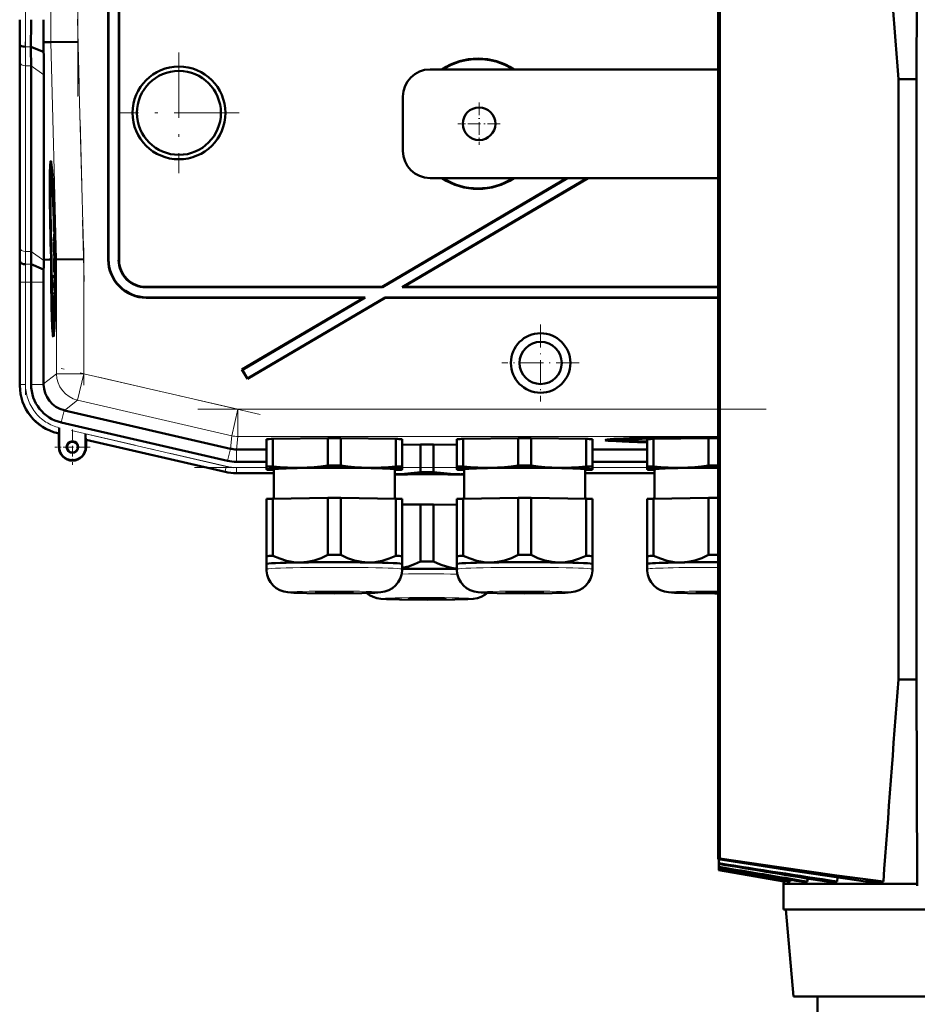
# Model space of a CAD drawing. Extents: x -1358 to 1757, y -1513 to 612.
# Tile 81 of 85: x 1187 to 1353, y 210 to 391. Entities that reach past the tile are written whole.
import ezdxf

# ---------------------------------------------------------------- set-up
doc = ezdxf.new("R2010")
doc.units = 0
doc.linetypes.add('DASHDOT', pattern=[18.5, 12, -3, 0.5, -3])

msp = doc.modelspace()

# ---------------------------------------------------------------- linework, layer by layer
at = {"color": 7, "linetype": 'DASHDOT', "lineweight": 18}
for p, q in [((1198.17, 496.55), (1198.17, 376.6)), ((1188.51, 381.55), (1188.51, 491.61)), ((1198.06, 390.81), (1199.32, 342.59)), ((1216.73, 384.67), (1216.73, 362.48)), ((1227.83, 373.58), (1205.63, 373.58)), ((1199.22, 348.78), (1199.22, 323.51)), ((1188.51, 321.75), (1188.51, 344.31)), ((1231.7, 318.12), (1195.1, 326.57)), ((1324.73, 319.07), (1218.75, 319.07)), ((1196.97, 315.15), (1228.27, 307.92)), ((1219.61, 308.36), (1311.85, 308.36))]:
    msp.add_line(p, q, dxfattribs=at)
at = {"color": 7, "lineweight": 18}
for p, q in [((1193.17, 486.56), (1193.17, 386.6)), ((1198.17, 386.66), (1198.17, 486.49)), ((1189.51, 385.75), (1188.49, 385.75)), ((1193.17, 386.6), (1194.22, 346.61)), ((1199.22, 346.67), (1198.17, 386.66)), ((1187.51, 382.92), (1187.51, 348.77)), ((1189.54, 382.23), (1188.51, 382.23)), ((1188.51, 348.09), (1188.51, 382.23)), ((1191.89, 380.57), (1189.54, 382.23)), ((1189.54, 348.09), (1188.51, 348.09)), ((1191.89, 346.43), (1189.54, 348.09)), ((1187.5, 346.58), (1187.45, 346.58)), ((1194.22, 346.61), (1194.22, 325.61)), ((1199.22, 325.61), (1199.22, 346.67)), ((1203.73, 346.57), (1203.8, 346.64)), ((1205.73, 346.57), (1205.66, 346.5)), ((1189.56, 345.75), (1188.53, 345.75)), ((1187.51, 342.43), (1187.48, 342.43)), ((1188.51, 342.43), (1187.51, 342.43)), ((1187.51, 323.63), (1187.51, 342.43)), ((1188.51, 342.43), (1189.54, 342.43)), ((1188.51, 323.63), (1188.51, 342.43)), ((1191.84, 342.43), (1189.54, 342.43)), ((1210.66, 341.51), (1210.73, 341.58)), ((1210.72, 339.58), (1210.79, 339.65)), ((1194.22, 325.61), (1191.84, 323.72)), ((1194.22, 325.61), (1199.22, 325.61)), ((1199.22, 325.61), (1198.09, 320.74)), ((1227.58, 319.07), (1199.22, 325.61)), ((1187.51, 323.63), (1187.48, 323.63)), ((1187.51, 323.63), (1188.51, 323.63)), ((1191.84, 323.63), (1189.54, 323.63)), ((1195.71, 318.85), (1198.09, 320.74)), ((1226.46, 314.2), (1198.09, 320.74)), ((1195.63, 318.87), (1195.11, 316.63)), ((1227.58, 319.07), (1226.46, 314.2)), ((1227.58, 319.07), (1227.58, 314.07)), ((1227.58, 319.07), (1315.9, 319.07)), ((1194.65, 314.66), (1194.65, 314.62)), ((1194.68, 314.65), (1194.65, 314.66)), ((1225.45, 308.57), (1199.58, 314.55)), ((1199.61, 313.51), (1225.23, 307.6)), ((1226.46, 314.2), (1226.19, 311.82)), ((1227.31, 311.69), (1227.58, 314.07)), ((1315.9, 314.07), (1227.58, 314.07)), ((1194.72, 312.12), (1194.65, 312.12)), ((1199.58, 312.12), (1199.65, 312.12)), ((1226.2, 311.81), (1225.68, 309.57)), ((1227.3, 311.69), (1227.3, 309.39)), ((1225.23, 307.6), (1225.45, 308.57)), ((1227.3, 308.36), (1232.81, 308.36)), ((1227.3, 307.36), (1227.3, 308.36)), ((1292.81, 308.36), (1302.81, 308.36)), ((1225.23, 307.6), (1225.22, 307.56)), ((1227.3, 307.36), (1234.16, 307.36)), ((1227.3, 307.36), (1227.3, 307.33)), ((1291.46, 307.36), (1304.16, 307.36))]:
    msp.add_line(p, q, dxfattribs=at)
at = {"color": 7, "lineweight": 50}
for p, q in [((1203.73, 346.57), (1203.73, 435.58)), ((1203.8, 346.64), (1203.8, 435.65)), ((1205.66, 435.65), (1205.66, 346.5)), ((1205.73, 435.58), (1205.73, 346.57)), ((1315.9, 417.17), (1315.9, 236.32)), ((1316.21, 417.17), (1316.21, 236.44)), ((1352.39, 379.81), (1352.51, 417.38)), ((1187.49, 386.15), (1187.45, 386.58)), ((1191.86, 384.78), (1189.51, 385.75)), ((1191.83, 386.58), (1193.17, 386.6)), ((1191.86, 384.78), (1191.83, 386.58)), ((1198.17, 386.66), (1193.17, 386.6)), ((1187.48, 349.51), (1187.48, 383.65)), ((1187.48, 349.51), (1187.48, 383.65)), ((1189.54, 348.09), (1189.54, 382.23)), ((1191.89, 346.58), (1191.89, 380.57)), ((1315.9, 381.58), (1262.93, 381.58)), ((1349.03, 379.81), (1352.39, 379.81)), ((1349.03, 379.81), (1349.03, 269.35)), ((1352.39, 379.81), (1352.39, 269.35)), ((1257.93, 366.58), (1257.93, 376.58)), ((1193.21, 362.94), (1193.41, 362.99)), ((1288.03, 361.58), (1254.12, 341.58)), ((1288.17, 361.58), (1254.14, 341.51)), ((1291.83, 361.58), (1257.8, 341.51)), ((1291.97, 361.58), (1258.06, 341.58)), ((1262.93, 361.58), (1315.9, 361.58)), ((1193.69, 355.49), (1193.7, 354.64)), ((1193.7, 354.64), (1193.73, 354.64)), ((1193.71, 354.69), (1193.72, 354.9)), ((1193.71, 354.69), (1193.73, 354.69)), ((1193.77, 353.52), (1193.76, 353.86)), ((1193.77, 353.67), (1193.77, 353.52)), ((1193.73, 352.99), (1193.76, 352.99)), ((1193.75, 352.27), (1193.73, 352.99)), ((1193.83, 351.55), (1193.74, 350.46)), ((1193.75, 352.27), (1193.8, 352.27)), ((1193.75, 351.78), (1193.75, 352.27)), ((1193.75, 351.78), (1193.83, 351.78)), ((1193.76, 353.03), (1193.77, 352.71)), ((1193.77, 352.71), (1193.78, 352.76)), ((1193.77, 352.71), (1193.81, 352.71)), ((1193.78, 352.83), (1193.81, 352.83)), ((1193.78, 352.76), (1193.78, 352.83)), ((1193.78, 352.76), (1193.81, 352.76)), ((1193.79, 352.32), (1193.8, 351.83)), ((1193.8, 351.83), (1193.83, 351.83)), ((1193.83, 351.55), (1193.83, 351.78)), ((1193.83, 351.55), (1193.84, 351.55)), ((1193.83, 351.14), (1193.83, 351.55)), ((1193.74, 350.05), (1193.83, 351.14)), ((1193.74, 350.46), (1193.74, 350.05)), ((1193.74, 350.05), (1193.89, 350.05)), ((1193.78, 349.8), (1193.89, 349.8)), ((1193.83, 351.14), (1193.85, 351.14)), ((1193.83, 349.8), (1193.83, 350.05)), ((1193.83, 349.61), (1193.84, 348.18)), ((1193.84, 349.61), (1193.83, 349.61)), ((1193.84, 349.61), (1193.9, 349.61)), ((1193.86, 347.78), (1193.84, 349.61)), ((1193.22, 346.6), (1193.17, 348.56)), ((1193.21, 348.56), (1193.27, 346.6)), ((1193.31, 346.6), (1193.26, 348.56)), ((1193.76, 348.53), (1193.81, 348.53)), ((1193.79, 347.83), (1193.76, 348.53)), ((1193.79, 347.83), (1193.81, 347.83)), ((1193.79, 347.33), (1193.79, 347.83)), ((1193.81, 347.88), (1193.81, 347.38)), ((1193.81, 347.38), (1193.86, 347.78)), ((1193.82, 348.67), (1193.84, 348.67)), ((1193.84, 348.18), (1193.82, 347.99)), ((1193.86, 347.78), (1193.95, 347.78)), ((1193.93, 348.57), (1193.97, 346.61)), ((1194, 349.08), (1193.96, 349.07)), ((1193.96, 349.07), (1194, 349.07)), ((1193.98, 348.06), (1194.03, 348.06)), ((1194.03, 348.06), (1193.98, 348.06)), ((1194.02, 346.61), (1193.98, 348.06)), ((1194.03, 348.06), (1194.06, 346.61)), ((1187.54, 346.15), (1187.5, 346.58)), ((1192.85, 346.59), (1191.89, 346.58)), ((1191.89, 346.43), (1191.89, 346.58)), ((1193.22, 346.59), (1192.85, 346.59)), ((1193.27, 346.6), (1193.31, 346.6)), ((1193.77, 346.79), (1193.79, 344.27)), ((1193.78, 346.79), (1193.77, 346.79)), ((1193.78, 346.79), (1193.97, 346.79)), ((1193.8, 344.91), (1193.78, 346.79)), ((1193.79, 347.33), (1193.96, 347.33)), ((1193.81, 347.38), (1193.96, 347.38)), ((1193.84, 346.74), (1193.97, 346.74)), ((1193.97, 346.61), (1194.02, 346.61)), ((1194.22, 346.61), (1194.06, 346.61)), ((1199.22, 346.67), (1194.22, 346.61)), ((1191.85, 344.8), (1189.56, 345.75)), ((1193.79, 344.27), (1193.96, 344.27)), ((1193.8, 344.32), (1193.86, 344.32)), ((1193.82, 345.21), (1193.87, 345.21)), ((1193.86, 344.81), (1193.86, 344.32)), ((1193.86, 344.32), (1193.96, 344.32)), ((1193.88, 345.56), (1193.97, 345.56)), ((1187.48, 323.43), (1187.48, 342.44)), ((1189.54, 323.63), (1189.54, 342.43)), ((1191.84, 323.72), (1191.84, 342.43)), ((1193.8, 343.73), (1193.8, 343.18)), ((1193.9, 343.73), (1193.8, 343.73)), ((1193.8, 343.18), (1193.89, 343.19)), ((1193.89, 343.19), (1193.81, 342.16)), ((1193.84, 342.07), (1193.9, 342.92)), ((1193.9, 343.73), (1193.95, 343.73)), ((1193.9, 342.92), (1193.9, 343.73)), ((1193.9, 342.92), (1193.94, 342.92)), ((1193.81, 342.16), (1193.81, 341.59)), ((1193.81, 341.59), (1193.91, 340.6)), ((1193.82, 340.57), (1193.83, 340.02)), ((1193.91, 340.57), (1193.82, 340.57)), ((1193.83, 341.88), (1193.84, 342.07)), ((1193.83, 341.88), (1193.93, 341.88)), ((1193.84, 341.7), (1193.83, 341.88)), ((1193.91, 340.94), (1193.84, 341.7)), ((1254.14, 341.51), (1210.66, 341.51)), ((1254.12, 341.58), (1210.73, 341.58)), ((1254.14, 341.51), (1254.12, 341.58)), ((1257.8, 341.51), (1258.06, 341.58)), ((1315.9, 341.51), (1257.8, 341.51)), ((1315.9, 341.58), (1258.06, 341.58)), ((1193.83, 340.02), (1193.89, 340.02)), ((1210.72, 339.58), (1250.73, 339.58)), ((1210.79, 339.65), (1250.98, 339.65)), ((1250.73, 339.58), (1228.33, 326.37)), ((1250.98, 339.65), (1228.43, 326.34)), ((1254.66, 339.58), (1229.35, 324.65)), ((1254.65, 339.65), (1229.37, 324.74)), ((1250.73, 339.58), (1250.98, 339.65)), ((1254.65, 339.65), (1315.9, 339.65)), ((1254.66, 339.58), (1254.65, 339.65)), ((1254.66, 339.58), (1315.9, 339.58)), ((1193.64, 334.14), (1193.83, 334.09)), ((1228.43, 326.34), (1228.33, 326.37)), ((1228.33, 326.37), (1229.35, 324.65)), ((1228.43, 326.34), (1229.37, 324.74)), ((1229.37, 324.74), (1229.35, 324.65)), ((1191.84, 323.72), (1191.84, 323.63)), ((1195.63, 318.87), (1195.71, 318.85)), ((1195.71, 318.85), (1226.19, 311.82)), ((1194.72, 315.67), (1194.71, 315.29)), ((1194.71, 315.29), (1194.71, 314.96)), ((1194.72, 312.12), (1194.72, 315.67)), ((1225.68, 309.57), (1195.11, 316.63)), ((1194.65, 314.62), (1194.45, 314.67)), ((1194.68, 314.65), (1194.65, 314.62)), ((1194.65, 312.12), (1194.65, 314.62)), ((1199.58, 314.55), (1199.58, 312.12)), ((1199.65, 313.47), (1199.61, 313.51)), ((1225.22, 307.56), (1199.65, 313.47)), ((1199.65, 313.47), (1199.65, 312.12)), ((1232.81, 308.52), (1232.81, 313.57)), ((1234, 313.62), (1244.12, 313.77)), ((1234, 308.57), (1234, 313.62)), ((1244.12, 308.72), (1244.12, 313.77)), ((1246.5, 313.77), (1256.62, 313.62)), ((1246.5, 308.72), (1246.5, 313.77)), ((1256.62, 308.57), (1256.62, 313.62)), ((1257.81, 308.52), (1257.81, 313.57)), ((1267.81, 308.52), (1267.81, 313.57)), ((1269, 313.62), (1279.12, 313.77)), ((1269, 308.57), (1269, 313.62)), ((1279.12, 308.72), (1279.12, 313.77)), ((1281.5, 313.77), (1291.62, 313.62)), ((1281.5, 308.72), (1281.5, 313.77)), ((1291.62, 308.57), (1291.62, 313.62)), ((1292.81, 308.52), (1292.81, 313.57)), ((1297.19, 313.41), (1297.13, 313.64)), ((1302.81, 308.52), (1302.81, 313.57)), ((1304, 313.62), (1314.12, 313.77)), ((1304, 308.57), (1304, 313.62)), ((1306.12, 313.65), (1306.12, 313.76)), ((1314.12, 308.72), (1314.12, 313.77)), ((1314.81, 313.89), (1314.81, 313.94)), ((1314.81, 313.94), (1314.81, 313.89)), ((1315.81, 313.94), (1315.81, 313.89)), ((1315.81, 313.89), (1315.81, 313.94)), ((1227.3, 311.69), (1227.31, 311.69)), ((1227.31, 311.69), (1232.81, 311.69)), ((1257.81, 312.52), (1261.17, 312.57)), ((1261.17, 307.52), (1261.17, 312.57)), ((1263.54, 312.57), (1267.81, 312.51)), ((1263.54, 307.52), (1263.54, 312.57)), ((1292.81, 311.69), (1302.81, 311.69)), ((1227.3, 309.39), (1232.81, 309.39)), ((1232.81, 308.52), (1232.81, 308.02)), ((1232.81, 308.02), (1232.81, 308)), ((1232.87, 307.98), (1232.81, 308)), ((1234.16, 302.63), (1234.16, 308.02)), ((1256.46, 308.02), (1256.46, 302.63)), ((1257.75, 307.98), (1257.81, 308)), ((1257.81, 308.02), (1257.81, 308.52)), ((1257.81, 308), (1257.81, 308.02)), ((1267.81, 308.52), (1267.81, 308.02)), ((1267.81, 308.02), (1267.81, 308)), ((1267.87, 307.98), (1267.81, 308)), ((1269.16, 302.63), (1269.16, 308.02)), ((1291.46, 308.02), (1291.46, 302.63)), ((1292.75, 307.98), (1292.81, 308)), ((1292.81, 309.39), (1302.81, 309.39)), ((1292.81, 308.02), (1292.81, 308.52)), ((1292.81, 308), (1292.81, 308.02)), ((1302.81, 308.52), (1302.81, 308.02)), ((1302.81, 308.02), (1302.81, 308)), ((1302.87, 307.98), (1302.81, 308)), ((1304.16, 302.63), (1304.16, 308.02)), ((1234.16, 307.33), (1227.3, 307.33)), ((1227.3, 307.33), (1234.16, 307.33)), ((1291.46, 307.33), (1304.16, 307.33)), ((1291.46, 307.33), (1304.16, 307.33)), ((1232.81, 302.57), (1232.81, 292.07)), ((1234, 302.62), (1244.12, 302.78)), ((1234, 302.62), (1234, 292.12)), ((1244.12, 302.78), (1244.12, 292.27)), ((1246.5, 302.78), (1256.62, 302.62)), ((1246.5, 302.78), (1246.5, 292.27)), ((1256.62, 302.62), (1256.62, 292.12)), ((1257.81, 302.57), (1257.81, 292.07)), ((1267.81, 302.57), (1267.81, 292.07)), ((1269, 302.62), (1279.12, 302.78)), ((1269, 302.62), (1269, 292.12)), ((1279.12, 302.78), (1279.12, 292.27)), ((1281.5, 302.78), (1291.62, 302.62)), ((1281.5, 302.78), (1281.5, 292.27)), ((1291.62, 302.62), (1291.62, 292.12)), ((1292.81, 302.57), (1292.81, 292.07)), ((1302.81, 302.57), (1302.81, 292.07)), ((1304, 302.62), (1314.12, 302.78)), ((1304, 302.62), (1304, 292.12)), ((1314.12, 302.78), (1314.12, 292.27)), ((1257.81, 301.53), (1261.17, 301.58)), ((1261.17, 301.58), (1261.17, 291.07)), ((1263.54, 301.58), (1267.81, 301.51)), ((1263.54, 301.58), (1263.54, 291.07)), ((1232.81, 292.07), (1232.81, 290.61)), ((1257.81, 290.61), (1257.81, 292.07)), ((1267.81, 292.07), (1267.81, 290.61)), ((1292.81, 290.61), (1292.81, 292.07)), ((1302.81, 292.07), (1302.81, 290.61)), ((1232.81, 289.66), (1232.81, 290.61)), ((1257.81, 290.61), (1257.81, 289.66)), ((1257.81, 290.61), (1257.81, 290.61)), ((1257.81, 290.6), (1257.81, 290.61)), ((1267.81, 289.66), (1267.81, 290.61)), ((1292.81, 290.61), (1292.81, 289.66)), ((1292.81, 290.61), (1292.81, 290.61)), ((1292.81, 290.6), (1292.81, 290.61)), ((1302.81, 289.66), (1302.81, 290.61)), ((1315.31, 285.21), (1315.9, 285.21)), ((1349.03, 269.35), (1352.39, 269.35)), ((1352.51, 231.78), (1352.39, 269.35)), ((1315.9, 236.32), (1316.21, 236.44)), ((1315.9, 236.32), (1316.04, 236.3)), ((1316.03, 236.3), (1316.03, 235.58)), ((1316.03, 235.58), (1316.03, 235.44)), ((1316.03, 235.44), (1316.03, 234.9)), ((1316.03, 234.9), (1316.03, 234.8)), ((1316.03, 234.47), (1316.03, 234.8)), ((1316.03, 234.47), (1316.03, 234.41)), ((1316.03, 234.41), (1316.03, 234.3)), ((1316.03, 234.41), (1328.64, 232.2)), ((1316.03, 234.3), (1316.03, 234.3)), ((1327.97, 232.2), (1316.03, 234.3)), ((1327.95, 232.2), (1316.03, 234.3)), ((1327.95, 232.2), (1327.93, 231.78)), ((1327.97, 232.2), (1327.95, 232.2)), ((1327.97, 232.31), (1327.97, 232.2)), ((1329.15, 232.2), (1328.64, 232.2)), ((1329.17, 232.54), (1329.15, 232.2)), ((1332.3, 232.2), (1331.2, 232.2)), ((1332.3, 232.2), (1332.28, 232.2)), ((1332.3, 232.2), (1332.33, 232.76)), ((1337.76, 232.2), (1335.84, 232.2)), ((1337.81, 232.95), (1337.76, 232.2)), ((1346.28, 232.2), (1343, 232.2)), ((1327.93, 231.78), (1352.51, 231.78)), ((1327.93, 231.78), (1327.93, 227.08)), ((1352.51, 231.78), (1352.51, 231.43)), ((1352.51, 231.43), (1352.51, 231.43)), ((1327.93, 227.08), (1366.19, 227.08)), ((1329.75, 211.08), (1328.35, 227.08)), ((1329.75, 211.08), (1353.95, 211.08)), ((1334.17, 211.08), (1334.17, 207.08))]:
    msp.add_line(p, q, dxfattribs=at)
at = {"color": 7, "linetype": 'DASHDOT', "lineweight": 18, "ltscale": 0.195001}
for p, q in [((1271.93, 375.48), (1271.93, 367.68)), ((1275.83, 371.58), (1268.03, 371.58))]:
    msp.add_line(p, q, dxfattribs=at)
at = {"color": 7, "linetype": 'DASHDOT', "lineweight": 18, "ltscale": 0.355368}
msp.add_line((1283.24, 334.68), (1283.24, 320.47), dxfattribs=at)
at = {"color": 7, "linetype": 'DASHDOT', "lineweight": 18, "ltscale": 0.355365}
msp.add_line((1290.35, 327.58), (1276.13, 327.58), dxfattribs=at)
at = {"color": 7, "linetype": 'DASHDOT', "lineweight": 18, "ltscale": 0.1625}
for p, q in [((1197.15, 315.37), (1197.15, 308.87)), ((1200.4, 312.12), (1193.9, 312.12))]:
    msp.add_line(p, q, dxfattribs=at)
at = {"color": 7, "lineweight": 50}
for points in [[(1193.73, 354.25), (1193.73, 354.2), (1193.72, 354.04), (1193.71, 352.98)], [(1193.75, 354.14), (1193.74, 354.23), (1193.73, 354.25)], [(1193.73, 352.99), (1193.73, 353.69), (1193.73, 353.74), (1193.74, 353.75)], [(1193.74, 353.75), (1193.74, 353.73), (1193.76, 353.51), (1193.76, 353.03)], [(1193.71, 352.98), (1193.74, 351.92), (1193.75, 351.78)], [(1193.78, 349.8), (1193.76, 349.69), (1193.76, 349.51)], [(1193.82, 348.67), (1193.79, 349.71), (1193.78, 349.78), (1193.78, 349.8)], [(1193.75, 348.53), (1193.78, 347.47), (1193.79, 347.33)], [(1193.76, 348.53), (1193.77, 349.2), (1193.78, 349.31)], [(1193.78, 349.31), (1193.79, 349.2), (1193.81, 348.54)], [(1193.84, 346.74), (1193.83, 346.56), (1193.81, 345.67)], [(1193.82, 345.21), (1193.84, 346.17), (1193.84, 346.23), (1193.85, 346.25)], [(1193.88, 345.56), (1193.86, 346.52), (1193.85, 346.69), (1193.84, 346.74)], [(1193.85, 346.25), (1193.86, 346.13), (1193.87, 345.55)], [(1193.86, 344.32), (1193.88, 344.83), (1193.88, 345.56)], [(1193.87, 345.55), (1193.87, 344.88), (1193.86, 344.83), (1193.86, 344.81)], [(1194.71, 314.96), (1194.69, 314.67), (1194.68, 314.65), (1194.68, 314.65)], [(1239.06, 308.3), (1237.88, 308.3), (1236.7, 308.34), (1235.36, 308.43), (1234, 308.57)], [(1244.12, 308.72), (1242.84, 308.55), (1241.58, 308.43), (1240.32, 308.34), (1239.06, 308.3)], [(1251.56, 308.3), (1250.3, 308.34), (1249.05, 308.43), (1247.78, 308.55), (1246.5, 308.72)], [(1256.62, 308.57), (1255.26, 308.43), (1253.92, 308.34), (1252.74, 308.3), (1251.56, 308.3)], [(1274.06, 308.3), (1272.88, 308.3), (1271.7, 308.34), (1270.36, 308.43), (1269, 308.57)], [(1279.12, 308.72), (1277.84, 308.55), (1276.58, 308.43), (1275.32, 308.34), (1274.06, 308.3)], [(1286.56, 308.3), (1285.3, 308.34), (1284.05, 308.43), (1282.78, 308.55), (1281.5, 308.72)], [(1291.62, 308.57), (1290.26, 308.43), (1288.92, 308.34), (1287.74, 308.3), (1286.56, 308.3)], [(1309.06, 308.3), (1307.88, 308.3), (1306.7, 308.34), (1305.36, 308.43), (1304, 308.57)], [(1314.12, 308.72), (1312.84, 308.55), (1311.58, 308.43), (1310.32, 308.34), (1309.06, 308.3)], [(1268.61, 307.1), (1267.35, 307.14), (1266.09, 307.23), (1264.83, 307.35), (1263.54, 307.52)], [(1239.06, 290.9), (1238.44, 290.91), (1237.81, 290.96), (1237.16, 291.06), (1236.52, 291.2), (1235.26, 291.59), (1234, 292.12)], [(1244.12, 292.27), (1242.87, 291.7), (1241.61, 291.28), (1240.96, 291.11), (1240.3, 291), (1239.68, 290.93), (1239.06, 290.9)], [(1251.56, 290.9), (1250.94, 290.93), (1250.32, 291), (1249.67, 291.11), (1249.02, 291.28), (1247.76, 291.7), (1246.5, 292.27)], [(1256.62, 292.12), (1255.37, 291.59), (1254.11, 291.2), (1253.46, 291.06), (1252.81, 290.96), (1252.19, 290.91), (1251.56, 290.9)], [(1274.06, 290.9), (1273.44, 290.91), (1272.81, 290.96), (1272.16, 291.06), (1271.52, 291.2), (1270.26, 291.59), (1269, 292.12)], [(1279.12, 292.27), (1277.87, 291.7), (1276.61, 291.28), (1275.96, 291.11), (1275.3, 291), (1274.68, 290.93), (1274.06, 290.9)], [(1286.56, 290.9), (1285.94, 290.93), (1285.32, 291), (1284.67, 291.11), (1284.02, 291.28), (1282.76, 291.7), (1281.5, 292.27)], [(1291.62, 292.12), (1290.37, 291.59), (1289.11, 291.2), (1288.46, 291.06), (1287.81, 290.96), (1287.19, 290.91), (1286.56, 290.9)], [(1309.06, 290.9), (1308.44, 290.91), (1307.81, 290.96), (1307.16, 291.06), (1306.52, 291.2), (1305.26, 291.59), (1304, 292.12)], [(1314.12, 292.27), (1312.87, 291.7), (1311.61, 291.28), (1310.96, 291.11), (1310.3, 291), (1309.68, 290.93), (1309.06, 290.9)], [(1261.17, 291.07), (1260.05, 290.56), (1258.93, 290.16), (1257.81, 289.88)], [(1267.81, 289.74), (1266.86, 289.89), (1265.91, 290.12), (1264.96, 290.44), (1264.25, 290.74), (1263.54, 291.07)], [(1245.31, 285.21), (1240.24, 285.25), (1237.84, 285.32), (1236.76, 285.4), (1236, 285.54), (1235.31, 285.79), (1234.64, 286.17), (1234.06, 286.66), (1233.57, 287.24), (1233.19, 287.9), (1232.94, 288.61), (1232.82, 289.36), (1232.81, 289.66)], [(1245.31, 285.21), (1250.39, 285.25), (1252.78, 285.32), (1253.86, 285.4), (1254.62, 285.54), (1255.32, 285.79), (1255.98, 286.17), (1256.56, 286.66), (1257.05, 287.24), (1257.43, 287.9), (1257.68, 288.61), (1257.8, 289.36), (1257.81, 289.66)], [(1280.31, 285.21), (1275.24, 285.25), (1272.84, 285.32), (1271.76, 285.4), (1271, 285.54), (1270.31, 285.79), (1269.64, 286.17), (1269.06, 286.66), (1268.57, 287.24), (1268.19, 287.9), (1267.94, 288.61), (1267.82, 289.36), (1267.81, 289.66)], [(1280.31, 285.21), (1285.39, 285.25), (1287.78, 285.32), (1288.86, 285.4), (1289.62, 285.54), (1290.32, 285.79), (1290.98, 286.17), (1291.56, 286.66), (1292.05, 287.24), (1292.43, 287.9), (1292.68, 288.61), (1292.8, 289.36), (1292.81, 289.66)], [(1315.31, 285.21), (1310.24, 285.25), (1307.84, 285.32), (1306.76, 285.4), (1306, 285.54), (1305.31, 285.79), (1304.64, 286.17), (1304.06, 286.66), (1303.57, 287.24), (1303.19, 287.9), (1302.94, 288.61), (1302.82, 289.36), (1302.81, 289.66)], [(1262.36, 284.01), (1257.27, 284.05), (1254.88, 284.12), (1253.87, 284.2), (1253.13, 284.32), (1252.45, 284.55), (1251.79, 284.9), (1251.3, 285.27)], [(1262.36, 284.01), (1267.45, 284.05), (1269.85, 284.13), (1270.86, 284.2), (1271.61, 284.33), (1272.29, 284.56), (1272.96, 284.92), (1273.45, 285.3)], [(1315.9, 236.32), (1329.7, 234.17), (1343, 232.2)], [(1316.21, 236.44), (1327.11, 234.83), (1337.71, 233.33), (1346.28, 232.2)]]:
    msp.add_lwpolyline(points, dxfattribs=at)
for centre, radius in [((1216.73, 373.58), 8.54), ((1216.73, 373.58), 7.72), ((1271.93, 371.58), 3), ((1283.24, 327.58), 5.47), ((1283.24, 327.58), 3.88), ((1197.15, 312.12), 1.07), ((1197.15, 312.12), 1)]:
    msp.add_circle(centre, radius, dxfattribs=at)
for centre, radius, start, end in [((21027.98, 1856.5), 19734.28, 184.182024, 184.291403), ((840.4, 390.63), 347.08, 359.3309, 0.0147), ((769.47, 390.61), 420.07, 359.3362, 0.0142), ((665.93, 390.68), 525.91, 359.5531, 0.0043), ((980.12, 383.4), 207.36, 0.0695, 0.8788), ((939.03, 381.93), 250.51, 0.0685, 0.8723), ((890.5, 380.22), 301.39, 0.0679, 0.8668), ((1271.73, 371.58), 12, 56.4427, 123.5573), ((1271.73, 371.58), 11.9, 57.2111, 122.7889), ((1262.93, 376.58), 5, 90, 180), ((1262.93, 366.58), 5, 180, 270), ((1193.27, 362.88), 0.0805, 131.3824, 175.1607), ((1271.73, 371.58), 12, 236.4427, 303.5573), ((1271.73, 371.58), 11.9, 237.2111, 302.7889), ((1193.58, 354.69), 0.129, 340.7839, 4.1342), ((1220.76, 353.12), 26.99, 179.3878, 180.6002), ((1190.93, 352.55), 2.88, 355.3642, 0.8659), ((1188.86, 352.21), 4.95, 355.5549, 0.5649), ((980.26, 349.76), 207.22, 359.1215, 359.9313), ((1400.13, 349.76), 212.65, 180.0672, 180.8563), ((1358.84, 348.29), 169.29, 180.0674, 180.8603), ((1224.32, 348.92), 30.57, 178.907, 180.7397), ((1175.85, 348.28), 17.96, 358.714, 0.8172), ((1160.45, 348.36), 33.37, 359.353, 0.5324), ((839.89, 342.52), 347.59, 359.9857, 0.6685), ((1544.81, 342.52), 357.33, 179.3489, 180.0131), ((1306.66, 343.45), 114.81, 178.509, 179.3265), ((1210.72, 346.57), 6.99, 179.9842, 270.0158), ((1210.79, 346.64), 6.99, 179.9842, 270.0158), ((1210.65, 346.5), 5, 179.9843, 270.0157), ((1210.72, 346.57), 5, 179.9843, 270.0157), ((1473.94, 342.5), 284.4, 179.3457, 180.0134), ((1392.23, 342.49), 200.39, 179.3393, 180.0144), ((1193.67, 344.31), 0.129, 340.7839, 4.1342), ((1135.54, 346.17), 58.27, 358.7578, 359.5115), ((1171.88, 345.24), 21.94, 357.5981, 359.9187), ((1196.47, 323.43), 8.99, 179.9916, 257.0084), ((1196.73, 323.63), 7.18, 179.9917, 257.0084), ((1196.84, 323.73), 5, 181.055, 255.9535), ((1197.15, 312.12), 2.5, 180, 360), ((1197.15, 312.12), 2.43, 180, 360), ((1227.3, 316.58), 7.19, 257.0007, 269.9996), ((1227.3, 316.58), 9.25, 257.0008, 269.9996), ((1227.3, 316.58), 9.25, 257.0007, 269.9996), ((1255.35, 346.22), 39.13, 271.6211, 278.5521), ((1269.14, 342.13), 35.03, 269.1343, 270.0373), ((21010.83, -1206.08), 19717.08, 175.708556, 175.816815), ((1661.35, 2383.36), 2175.36, 260.86601, 261.44536), ((1881.08, 3627.84), 3439.14, 260.54342, 260.87787), ((2007.66, 4349.51), 4172.34, 260.45832, 260.68451), ((2745.43, 8530.06), 8417.51, 260.223032, 260.327842), ((3389.56, 12183.12), 12127.23, 260.155113, 260.218012)]:
    msp.add_arc(centre, radius, start, end, dxfattribs=at)
at = {"color": 7, "lineweight": 18}
for centre, radius, start, end in [((803.91, 390.62), 383.61, 359.3319, 0.0146), ((769.71, 390.61), 418.8, 359.3343, 0.0144), ((958.42, 382.64), 229.1, 0.0694, 0.8776), ((938.6, 381.93), 249.92, 0.0689, 0.8746), ((1378.43, 349), 190.91, 180.0672, 180.8551), ((1358.5, 348.29), 169.99, 180.0672, 180.857), ((1508.34, 342.51), 320.83, 179.3498, 180.013), ((1474.14, 342.5), 285.63, 179.3484, 180.0131), ((1196.73, 323.63), 9.21, 179.995, 257.0049), ((1196.69, 323.63), 8.17, 179.9533, 198.521), ((1196.66, 323.59), 8.13, 198.374, 217.9741), ((1196.68, 323.58), 8.15, 217.7959, 237.3863), ((1196.71, 323.6), 8.18, 237.2765, 255.8645), ((1227.58, 319.07), 5, 257, 270), ((1227.3, 316.56), 8.2, 256.9878, 270.0122), ((1227.3, 316.58), 9.21, 257.0008, 269.9996)]:
    msp.add_arc(centre, radius, start, end, dxfattribs=at)
at = {"color": 7, "lineweight": 50}
for centre, major_axis, ratio, start_param, end_param in [((1188.49, 386.16), (1, 0), 0.414255, 3.173659, 4.709544), ((1193.59, 348.59), (-0.42, 16.16), 0.026173, 6.280576, 7.855052), ((1193.59, 348.59), (-0.42, 16.16), 0.026173, 4.741634, 6.280576), ((1193.59, 348.5), (0.38, -14.44), 0.026173, 3.226889, 4.707021), ((1193.59, 348.5), (0.38, -14.44), 0.026173, 1.609988, 3.148207), ((1193.59, 348.59), (-0.33, 12.78), 0.026173, 6.282843, 7.855052), ((1193.59, 348.59), (-0.33, 12.78), 0.026173, 4.710405, 6.280451), ((1188.53, 346.16), (1, 0), 0.414215, 3.173659, 4.709549), ((1193.63, 348.57), (0.14, -16.16), 0.026177, 4.834429, 4.834737), ((1193.64, 348.55), (0, -16.16), 0.026176, 4.834208, 6.285691), ((1193.64, 348.6), (0, 14.46), 0.026176, 1.709834, 3.133726), ((1193.64, 348.56), (0, -12.78), 0.026176, 4.866384, 6.285706), ((1193.64, 348.56), (0, -12.78), 0.026176, 0.00252, 1.417487), ((1193.64, 348.6), (0, 14.46), 0.026176, 3.133726, 4.574036), ((1193.64, 348.55), (0, -16.16), 0.026176, 0.002506, 1.449971), ((1194.11, 348.57), (0.09, -10.11), 0.026177, 4.834336, 4.888689), ((1194.11, 348.57), (0.09, -10.11), 0.026177, 5.150868, 5.21111), ((1199.61, 314.54), (0, -1.03), 0.034024, 4.704525, 6.240414), ((1245.31, 313.41), (13.8, 0), 0.026177, 2.531934, 2.704054), ((1245.31, 313.41), (13.8, 0), 0.026177, 1.484737, 1.656856), ((1245.31, 313.41), (13.8, 0), 0.026177, 0.437539, 0.609658), ((1280.31, 313.41), (13.8, 0), 0.026177, 2.531934, 2.704054), ((1280.31, 313.41), (13.8, 0), 0.026177, 1.484737, 1.656856), ((1280.31, 313.41), (13.8, 0), 0.026177, 0.437539, 0.609658), ((1315.31, 313.41), (-20.18, 0), 0.026177, 6.280911, 7.185931), ((1315.31, 313.41), (-20.18, 0), 0.026177, 4.73717, 6.280911), ((1315.31, 313.41), (-18.12, 0), 0.026177, 4.739988, 6.290255), ((1315.31, 313.41), (-18.12, 0), 0.026177, 0.00707, 0.809447), ((1315.31, 313.41), (-16.2, 0), 0.026177, 6.280893, 6.972835), ((1315.31, 313.41), (-16.2, 0), 0.026177, 4.712389, 6.280893), ((1315.31, 313.41), (13.8, 0), 0.026177, 2.531934, 2.704054), ((1315.31, 313.41), (13.8, 0), 0.026177, 1.528142, 1.656856), ((1315.31, 313.41), (-16.2, 0), 0.026177, 4.676077, 4.712389), ((1315.31, 313.41), (-20.18, 0), 0.026177, 4.683215, 4.687608), ((1315.31, 313.41), (-18.12, 0), 0.026177, 4.679895, 4.68479), ((1227.31, 316.69), (4.97, -0.57), 0.999653, 4.598982, 4.823231), ((1262.36, 312.21), (13.8, 0), 0.026177, 1.484737, 1.656856), ((1245.31, 308.36), (-13.8, 0), 0.026177, 5.673527, 5.845646), ((1245.31, 308.02), (12.5, 0), 0.026177, 6.185296, 9.424778), ((1245.31, 308.02), (12.5, 0), 0.026177, 3.141593, 3.239482), ((1245.31, 308.02), (12.5, 0), 0.026177, 3.239482, 3.610643), ((1245.31, 308.02), (11.15, 0), 0.026177, 0, 3.141593), ((1245.31, 308.36), (-13.8, 0), 0.026177, 4.626329, 4.798449), ((1245.31, 308.02), (12.5, 0), 0.026177, 5.814135, 6.185296), ((1245.31, 308.36), (-13.8, 0), 0.026177, 3.579132, 3.751251), ((1280.31, 308.36), (-13.8, 0), 0.026177, 5.673527, 5.845646), ((1280.31, 308.02), (12.5, 0), 0.026177, 6.185296, 9.424778), ((1280.31, 308.02), (12.5, 0), 0.026177, 3.141593, 3.239482), ((1280.31, 308.02), (12.5, 0), 0.026177, 3.239482, 3.610643), ((1280.31, 308.02), (11.15, 0), 0.026177, 0, 3.141593), ((1280.31, 308.36), (-13.8, 0), 0.026177, 4.626329, 4.798449), ((1280.31, 308.02), (12.5, 0), 0.026177, 5.814135, 6.185296), ((1280.31, 308.36), (-13.8, 0), 0.026177, 3.579132, 3.751251), ((1315.31, 308.36), (-13.8, 0), 0.026177, 5.673527, 5.845646), ((1315.31, 308.02), (12.5, 0), 0.026177, 1.52363, 3.141593), ((1315.31, 308.02), (12.5, 0), 0.026177, 3.141593, 3.239482), ((1315.31, 308.02), (12.5, 0), 0.026177, 3.239482, 3.610643), ((1315.31, 308.02), (11.15, 0), 0.026177, 1.51773, 3.141593), ((1315.31, 308.36), (-13.8, 0), 0.026177, 4.669739, 4.798449), ((1262.36, 306.82), (12.5, 0), 0.026177, 0.995399, 2.062164), ((1262.36, 306.82), (11.15, 0), 0.026177, 0.914669, 2.12817), ((1262.36, 307.16), (-13.8, 0), 0.026177, 4.626329, 4.798449), ((1245.31, 302.42), (13.8, 0), 0.026177, 2.531934, 2.704054), ((1245.31, 302.42), (13.8, 0), 0.026177, 1.484737, 1.656856), ((1245.31, 302.42), (13.8, 0), 0.026177, 0.437539, 0.609658), ((1280.31, 302.42), (13.8, 0), 0.026177, 2.531934, 2.704054), ((1280.31, 302.42), (13.8, 0), 0.026177, 1.484737, 1.656856), ((1280.31, 302.42), (13.8, 0), 0.026177, 0.437539, 0.609658), ((1315.31, 302.42), (13.8, 0), 0.026177, 2.531934, 2.704054), ((1315.31, 302.42), (13.8, 0), 0.026177, 1.528142, 1.656856), ((1262.36, 301.22), (13.8, 0), 0.026177, 1.484737, 1.656856), ((1245.31, 291.91), (-13.8, 0), 0.026177, 5.673527, 5.845646), ((1245.31, 291.91), (-13.8, 0), 0.026177, 4.626329, 4.798449), ((1245.31, 291.91), (-13.8, 0), 0.026177, 3.579132, 3.751251), ((1280.31, 291.91), (-13.8, 0), 0.026177, 5.673527, 5.845646), ((1280.31, 291.91), (-13.8, 0), 0.026177, 4.626329, 4.798449), ((1280.31, 291.91), (-13.8, 0), 0.026177, 3.579132, 3.751251), ((1315.31, 291.91), (-13.8, 0), 0.026177, 5.673527, 5.845646), ((1315.31, 291.91), (-13.8, 0), 0.026177, 4.669739, 4.798449), ((1245.31, 290.61), (12.5, 0), 0.026177, 0, 3.141593), ((1262.36, 289.41), (12.5, 0), 0.026177, 1.119461, 1.943175), ((1262.36, 290.71), (-13.8, 0), 0.026177, 4.626329, 4.798449), ((1280.31, 290.61), (12.5, 0), 0.026177, 0, 3.141593), ((1315.31, 290.61), (12.5, 0), 0.026177, 1.52363, 3.141593), ((1245.31, 285.42), (3.5, 0), 0.026177, 0, 3.141593), ((1245.31, 285.42), (3.5, 0), 0.026177, 3.141593, 6.283185), ((1280.31, 285.42), (3.5, 0), 0.026177, 0, 3.141593), ((1280.31, 285.42), (3.5, 0), 0.026177, 3.141593, 6.283185), ((1315.31, 285.42), (3.5, 0), 0.026177, 1.401743, 3.141593), ((1315.31, 285.42), (3.5, 0), 0.026177, 3.141593, 4.881425), ((1262.36, 284.22), (3.5, 0), 0.026177, 0, 3.141593), ((1262.36, 284.22), (3.5, 0), 0.026177, 3.141593, 6.283185)]:
    msp.add_ellipse(centre, major_axis=major_axis, ratio=ratio, start_param=start_param, end_param=end_param, dxfattribs=at)
at = {"color": 7, "lineweight": 18}
for centre, major_axis, ratio, start_param, end_param in [((1188.51, 382.94), (-1, 0), 0.707107, 0.034907, 1.570796), ((1188.51, 348.8), (-1, 0), 0.707107, 0.034907, 1.570796), ((1199.22, 325.61), (-3.11, 3.91), 0.999441, 0.899117, 2.242476), ((1245.31, 289.66), (12.5, 0), 0.026177, 1.047198, 3.141593), ((1245.31, 289.66), (12.5, 0), 0.026177, 0, 1.047198), ((1280.31, 289.66), (12.5, 0), 0.026177, 1.047198, 3.141593), ((1280.31, 289.66), (12.5, 0), 0.026177, 0, 1.047198), ((1315.31, 289.66), (12.5, 0), 0.026177, 1.52363, 3.141593), ((1262.36, 288.46), (12.5, 0), 0.026177, 1.11074, 1.951397), ((1245.31, 285.42), (8.26, 0), 0.026177, 1.570796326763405, 7.853981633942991), ((1262.36, 284.22), (8.26, 0), 0.026177, 1.570796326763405, 7.853981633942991), ((1280.31, 285.42), (8.26, 0), 0.026177, 1.570796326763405, 7.853981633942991), ((1315.31, 285.42), (8.26, 0), 0.026177, 1.499163, 4.783662)]:
    msp.add_ellipse(centre, major_axis=major_axis, ratio=ratio, start_param=start_param, end_param=end_param, dxfattribs=at)

doc.saveas('drawing.dxf')
